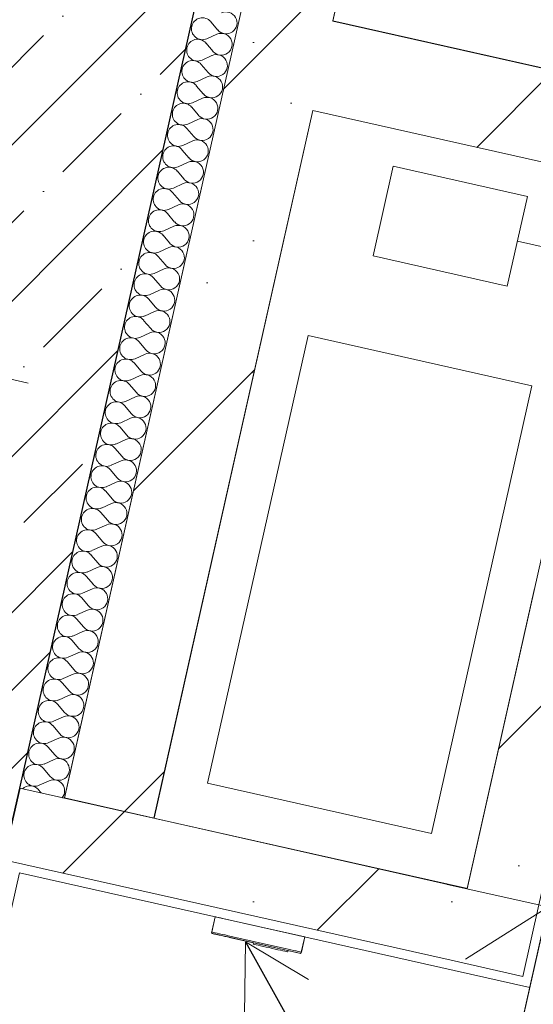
# Model space of a CAD drawing. Header units: millimetres. Extents: x -7218036 to -6523761, y 6117771 to 6337028.
# Tile 179 of 223: x -7146143 to -7145583, y 6138080 to 6139152. Entities that reach past the tile are written whole.
import ezdxf

# ---------------------------------------------------------------- set-up
doc = ezdxf.new("R2010")
doc.units = ezdxf.units.MM
doc.header["$MEASUREMENT"] = 0
for name, color, linetype in [('S - квартира_помещение.АР', 7, 'Continuous'), ('АР-Мебель_Оборудование_Технология.АР', 7, 'Continuous'), ('АР-Стены_внутренние_пилоны.АР', 7, 'Continuous'), ('АР-Стены_Перегородки_100_.АР', 7, 'Continuous'), ('АР-Чертеж-Размеры.АР', 7, 'Continuous'), ('ИОС-Шахты и отверстия.АР', 7, 'Continuous')]:
    doc.layers.add(name, color=color, linetype=linetype)
for name, color, linetype, lineweight in [('АР-Мебель_Оборудование_Технология.АР_Ном._пера__101', 252, 'Continuous', 0), ('АР-Стены_внутренние_пилоны.АР_Ном._пера__1', 7, 'Continuous', 15), ('АР-Стены_Перегородки_100_.АР_Ном._пера__1', 7, 'Continuous', 15), ('АР-Чертеж-Размеры.АР_Ном._пера__1', 7, 'Continuous', 0), ('ИОС-Шахты и отверстия.АР_Ном._пера__1', 7, 'Continuous', 0)]:
    doc.layers.add(name, color=color, linetype=linetype, lineweight=lineweight)
doc.styles.add('РЎР“Р•РќР•Р\xa0Р\x98Р\xa0_РЎРўР\x98Р›Р¬_2', font='GOTHIC.TTF')
doc.dimstyles.new('СГЕНЕРИР_СТИЛЬ__1', dxfattribs={"dimtxt": 150, "dimasz": 142.5, "dimexe": 0.18, "dimexo": 0.0625, "dimgap": 0, "dimtad": 1, "dimdec": 0, "dimzin": 0, "dimdsep": 46, "dimtxsty": 'РЎР“Р•РќР•Р\xa0Р\x98Р\xa0_РЎРўР\x98Р›Р¬_2', "dimblk": 'ARROWHEAD_6', "dimblk1": 'ARROWHEAD_6', "dimblk2": 'ARROWHEAD_6', "dimcen": 0.09, "dimse1": 1, "dimse2": 1, "dimclrd": 7, "dimclre": 7, "dimclrt": 7, "dimazin": 0, "dimtfac": 1, "dimtdec": 4, "dimtmove": 0, "dimatfit": 3, "dimfxl": 1, "dimtolj": 1, "dimtzin": 0, "dimarcsym": 0})
doc.dimstyles.new('СГЕНЕРИР_СТИЛЬ__6', dxfattribs={"dimtxt": 0.18, "dimasz": 76, "dimexe": 0.18, "dimexo": 0.0625, "dimgap": 0, "dimtad": 0, "dimtih": 1, "dimtoh": 1, "dimdec": 4, "dimzin": 0, "dimdsep": 46, "dimcen": 0.09, "dimadec": 0, "dimazin": 0, "dimtfac": 1, "dimtdec": 4, "dimtmove": 0, "dimatfit": 3, "dimldrblk": 'ARROWHEAD_14', "dimfxl": 1, "dimtolj": 1, "dimtzin": 0, "dimarcsym": 0})
pattern_1 = [(45, (-6566190.34, 6562677.8), (-84.852814, 84.852814), []), (45, (-6566232.77, 6562720.22), (-84.852814, 84.852814), [90, -30, 0, -30])]
pattern_2 = [(45, (-6566190.34, 6562677.8), (-169.70563, 169.70563), []), (90, (-6566360.05, 6562847.5), (-216, 0), [0, -144, 0, -216]), (155, (-6566190.34, 6563017.2), (91.285545, 195.76248), [0, -105.6, 0, -182.4])]
pattern_3 = [(45, (-6566190.34, 6563027.8), (-111.369318, 111.369318), [0, -105, 0, -157.5]), (110, (-6565840.34, 6563027.8), (148.001588, 53.868173), [0, -77, 0, -133])]

# ---------------------------------------------------------------- blocks, each defined once
blk = doc.blocks.new('Стена_68_7', base_point=(-7145114, 6143352.3))
at = {"layer": 'АР-Стены_внутренние_пилоны.АР', "linetype": 'Continuous', "lineweight": 0, "true_color": 0x000000}
h = blk.add_hatch(dxfattribs=at)
h.set_pattern_fill('ЖЕЛЕЗОБЕТОН__PROJECT__0007', color=18, style=0, pattern_type=2)
h.set_pattern_definition(pattern_1)
h.paths.add_polyline_path([(-7145216, 6143354.7), (-7146357.6, 6138271.5), (-7146142.7, 6138315.5), (-7145020.8, 6143310.9)])
at = {"layer": 'АР-Стены_внутренние_пилоны.АР_Ном._пера__1', "color": 7, "linetype": 'Continuous', "lineweight": 30, "flags": 128}
blk.add_lwpolyline([(-7146142.7, 6138315.5), (-7145020.8, 6143310.9)], dxfattribs=at)
blk = doc.blocks.new('*X213', base_point=(-6566190.3, 6562677.8))
at = {"layer": 'АР-Стены_Перегородки_100_.АР_Ном._пера__1', "color": 7, "linetype": 'Continuous', "lineweight": 0}
for p, q in [((-7145926.8, 6139141.1), (-7145934.5, 6139150.2)), ((-7145932, 6139117.9), (-7145939.7, 6139127)), ((-7145927.8, 6139136.5), (-7145938.7, 6139131.6)), ((-7145933.1, 6139113.2), (-7145943.9, 6139108.4)), ((-7145937.2, 6139094.7), (-7145945, 6139103.7)), ((-7145938.3, 6139090), (-7145949.1, 6139085.1)), ((-7145942.4, 6139071.4), (-7145950.2, 6139080.5)), ((-7145943.5, 6139066.8), (-7145954.3, 6139061.9)), ((-7145947.7, 6139048.2), (-7145955.4, 6139057.3)), ((-7145948.7, 6139043.6), (-7145959.6, 6139038.7)), ((-7145952.9, 6139025), (-7145960.6, 6139034)), ((-7145953.9, 6139020.3), (-7145964.8, 6139015.4)), ((-7145958.1, 6139001.7), (-7145965.8, 6139010.8)), ((-7145963.3, 6138978.5), (-7145971, 6138987.6)), ((-7145959.1, 6138997.1), (-7145970, 6138992.2)), ((-7145964.4, 6138973.9), (-7145975.2, 6138969)), ((-7145968.5, 6138955.3), (-7145976.3, 6138964.3)), ((-7145969.6, 6138950.6), (-7145980.4, 6138945.7)), ((-7145973.8, 6138932), (-7145981.5, 6138941.1)), ((-7145974.8, 6138927.4), (-7145985.7, 6138922.5)), ((-7145979, 6138908.8), (-7145986.7, 6138917.9)), ((-7145980, 6138904.2), (-7145990.9, 6138899.3)), ((-7145984.2, 6138885.6), (-7145991.9, 6138894.6)), ((-7145985.2, 6138880.9), (-7145996.1, 6138876.1)), ((-7145989.4, 6138862.4), (-7145997.1, 6138871.4)), ((-7145994.6, 6138839.1), (-7146002.3, 6138848.2)), ((-7145990.4, 6138857.7), (-7146001.3, 6138852.8)), ((-7145995.7, 6138834.5), (-7146006.5, 6138829.6)), ((-7145999.8, 6138815.9), (-7146007.6, 6138824.9)), ((-7146000.9, 6138811.2), (-7146011.7, 6138806.4)), ((-7146005.1, 6138792.7), (-7146012.8, 6138801.7)), ((-7146006.1, 6138788), (-7146017, 6138783.1)), ((-7146010.3, 6138769.4), (-7146018, 6138778.5)), ((-7146011.3, 6138764.8), (-7146022.2, 6138759.9)), ((-7146015.5, 6138746.2), (-7146023.2, 6138755.3)), ((-7146016.5, 6138741.6), (-7146027.4, 6138736.7)), ((-7146020.7, 6138723), (-7146028.4, 6138732)), ((-7146025.9, 6138699.7), (-7146033.7, 6138708.8)), ((-7146021.8, 6138718.3), (-7146032.6, 6138713.4)), ((-7146027, 6138695.1), (-7146037.8, 6138690.2)), ((-7146031.1, 6138676.5), (-7146038.9, 6138685.6)), ((-7146032.2, 6138671.9), (-7146043, 6138667)), ((-7146036.4, 6138653.3), (-7146044.1, 6138662.3)), ((-7146037.4, 6138648.6), (-7146048.3, 6138643.7)), ((-7146041.6, 6138630), (-7146049.3, 6138639.1)), ((-7146042.6, 6138625.4), (-7146053.5, 6138620.5)), ((-7146046.8, 6138606.8), (-7146054.5, 6138615.9)), ((-7146047.8, 6138602.2), (-7146058.7, 6138597.3)), ((-7146052, 6138583.6), (-7146059.7, 6138592.6)), ((-7146057.2, 6138560.4), (-7146065, 6138569.4)), ((-7146053.1, 6138578.9), (-7146063.9, 6138574.1)), ((-7146058.3, 6138555.7), (-7146069.1, 6138550.8)), ((-7146062.4, 6138537.1), (-7146070.2, 6138546.2)), ((-7146063.5, 6138532.5), (-7146074.4, 6138527.6)), ((-7146067.7, 6138513.9), (-7146075.4, 6138522.9)), ((-7146068.7, 6138509.2), (-7146079.6, 6138504.4)), ((-7146072.9, 6138490.7), (-7146080.6, 6138499.7)), ((-7146073.9, 6138486), (-7146084.8, 6138481.1)), ((-7146078.1, 6138467.4), (-7146085.8, 6138476.5)), ((-7146079.1, 6138462.8), (-7146090, 6138457.9)), ((-7146083.3, 6138444.2), (-7146091, 6138453.3)), ((-7146088.5, 6138421), (-7146096.3, 6138430)), ((-7146084.4, 6138439.6), (-7146095.2, 6138434.7)), ((-7146089.6, 6138416.3), (-7146100.4, 6138411.4)), ((-7146093.8, 6138397.7), (-7146101.5, 6138406.8)), ((-7146094.8, 6138393.1), (-7146105.7, 6138388.2)), ((-7146099, 6138374.5), (-7146106.7, 6138383.6)), ((-7146100, 6138369.9), (-7146110.9, 6138365)), ((-7146104.2, 6138351.3), (-7146111.9, 6138360.3)), ((-7146105.2, 6138346.6), (-7146116.1, 6138341.7)), ((-7146109.4, 6138328), (-7146117.1, 6138337.1)), ((-7146110.5, 6138323.4), (-7146121.3, 6138318.5)), ((-7146119.2, 6138310.2), (-7146122.4, 6138313.9))]:
    blk.add_line(p, q, dxfattribs=at)
for centre, start, end in [((-7145917.7, 6139148.9), 220.4718, 114.2116), ((-7145943.6, 6139142.5), 40.4718, 167.3417), ((-7145943.6, 6139142.5), 167.3417, 294.2116), ((-7145923, 6139125.6), 220.4718, 114.2116), ((-7145948.8, 6139119.2), 40.4718, 167.3417), ((-7145948.8, 6139119.2), 167.3417, 294.2116), ((-7145954, 6139096), 40.4718, 167.3417), ((-7145928.2, 6139102.4), 220.4718, 114.2116), ((-7145954, 6139096), 167.3417, 294.2116), ((-7145959.2, 6139072.8), 40.4718, 167.3417), ((-7145933.4, 6139079.2), 220.4718, 114.2116), ((-7145959.2, 6139072.8), 167.3417, 294.2116), ((-7145938.6, 6139055.9), 220.4718, 114.2116), ((-7145964.4, 6139049.5), 167.3417, 294.2116), ((-7145964.4, 6139049.5), 40.4718, 167.3417), ((-7145943.8, 6139032.7), 220.4718, 114.2116), ((-7145969.7, 6139026.3), 40.4718, 167.3417), ((-7145969.7, 6139026.3), 167.3417, 294.2116), ((-7145949, 6139009.5), 220.4718, 114.2116), ((-7145974.9, 6139003.1), 40.4718, 167.3417), ((-7145974.9, 6139003.1), 167.3417, 294.2116), ((-7145954.3, 6138986.2), 220.4718, 114.2116), ((-7145980.1, 6138979.8), 40.4718, 167.3417), ((-7145980.1, 6138979.8), 167.3417, 294.2116), ((-7145985.3, 6138956.6), 40.4718, 167.3417), ((-7145959.5, 6138963), 220.4718, 114.2116), ((-7145985.3, 6138956.6), 167.3417, 294.2116), ((-7145990.5, 6138933.4), 40.4718, 167.3417), ((-7145964.7, 6138939.8), 220.4718, 114.2116), ((-7145990.5, 6138933.4), 167.3417, 294.2116), ((-7145969.9, 6138916.5), 220.4718, 114.2116), ((-7145995.8, 6138910.1), 167.3417, 294.2116), ((-7145995.8, 6138910.1), 40.4718, 167.3417), ((-7145975.1, 6138893.3), 220.4718, 114.2116), ((-7146001, 6138886.9), 40.4718, 167.3417), ((-7146001, 6138886.9), 167.3417, 294.2116), ((-7145980.3, 6138870.1), 220.4718, 114.2116), ((-7146006.2, 6138863.7), 40.4718, 167.3417), ((-7146006.2, 6138863.7), 167.3417, 294.2116), ((-7145985.6, 6138846.9), 220.4718, 114.2116), ((-7146011.4, 6138840.5), 40.4718, 167.3417), ((-7146011.4, 6138840.5), 167.3417, 294.2116), ((-7146016.6, 6138817.2), 40.4718, 167.3417), ((-7145990.8, 6138823.6), 220.4718, 114.2116), ((-7146016.6, 6138817.2), 167.3417, 294.2116), ((-7146021.8, 6138794), 40.4718, 167.3417), ((-7145996, 6138800.4), 220.4718, 114.2116), ((-7146021.8, 6138794), 167.3417, 294.2116), ((-7146001.2, 6138777.2), 220.4718, 114.2116), ((-7146027.1, 6138770.8), 167.3417, 294.2116), ((-7146027.1, 6138770.8), 40.4718, 167.3417), ((-7146006.4, 6138753.9), 220.4718, 114.2116), ((-7146032.3, 6138747.5), 40.4718, 167.3417), ((-7146032.3, 6138747.5), 167.3417, 294.2116), ((-7146011.7, 6138730.7), 220.4718, 114.2116), ((-7146037.5, 6138724.3), 40.4718, 167.3417), ((-7146037.5, 6138724.3), 167.3417, 294.2116), ((-7146016.9, 6138707.5), 220.4718, 114.2116), ((-7146042.7, 6138701.1), 40.4718, 167.3417), ((-7146042.7, 6138701.1), 167.3417, 294.2116), ((-7146047.9, 6138677.8), 40.4718, 167.3417), ((-7146022.1, 6138684.2), 220.4718, 114.2116), ((-7146047.9, 6138677.8), 167.3417, 294.2116), ((-7146053.1, 6138654.6), 40.4718, 167.3417), ((-7146027.3, 6138661), 220.4718, 114.2116), ((-7146053.1, 6138654.6), 167.3417, 294.2116), ((-7146032.5, 6138637.8), 220.4718, 114.2116), ((-7146058.4, 6138631.4), 167.3417, 294.2116), ((-7146058.4, 6138631.4), 40.4718, 167.3417), ((-7146037.7, 6138614.5), 220.4718, 114.2116), ((-7146063.6, 6138608.1), 40.4718, 167.3417), ((-7146063.6, 6138608.1), 167.3417, 294.2116), ((-7146043, 6138591.3), 220.4718, 114.2116), ((-7146068.8, 6138584.9), 40.4718, 167.3417), ((-7146068.8, 6138584.9), 167.3417, 294.2116), ((-7146048.2, 6138568.1), 220.4718, 114.2116), ((-7146074, 6138561.7), 40.4718, 167.3417), ((-7146074, 6138561.7), 167.3417, 294.2116), ((-7146079.2, 6138538.5), 40.4718, 167.3417), ((-7146053.4, 6138544.9), 220.4718, 114.2116), ((-7146079.2, 6138538.5), 167.3417, 294.2116), ((-7146084.5, 6138515.2), 40.4718, 167.3417), ((-7146058.6, 6138521.6), 220.4718, 114.2116), ((-7146084.5, 6138515.2), 167.3417, 294.2116), ((-7146063.8, 6138498.4), 220.4718, 114.2116), ((-7146089.7, 6138492), 167.3417, 294.2116), ((-7146089.7, 6138492), 40.4718, 167.3417), ((-7146069, 6138475.2), 220.4718, 114.2116), ((-7146094.9, 6138468.8), 40.4718, 167.3417), ((-7146094.9, 6138468.8), 167.3417, 294.2116), ((-7146074.3, 6138451.9), 220.4718, 114.2116), ((-7146100.1, 6138445.5), 40.4718, 167.3417), ((-7146100.1, 6138445.5), 167.3417, 294.2116), ((-7146079.5, 6138428.7), 220.4718, 114.2116), ((-7146105.3, 6138422.3), 40.4718, 167.3417), ((-7146105.3, 6138422.3), 167.3417, 294.2116), ((-7146110.5, 6138399.1), 40.4718, 167.3417), ((-7146084.7, 6138405.5), 220.4718, 114.2116), ((-7146110.5, 6138399.1), 167.3417, 294.2116), ((-7146115.8, 6138375.8), 40.4718, 167.3417), ((-7146089.9, 6138382.2), 220.4718, 114.2116), ((-7146115.8, 6138375.8), 167.3417, 294.2116), ((-7146095.1, 6138359), 220.4718, 114.2116), ((-7146121, 6138352.6), 167.3417, 294.2116), ((-7146121, 6138352.6), 40.4718, 167.3417), ((-7146100.4, 6138335.8), 220.4718, 114.2116), ((-7146126.2, 6138329.4), 40.4718, 167.3417), ((-7146126.2, 6138329.4), 167.3417, 294.2116), ((-7146105.6, 6138312.5), 320.9518, 114.2116), ((-7146131.4, 6138306.1), 40.4718, 133.595)]:
    blk.add_arc(centre, 11.9, start, end, dxfattribs=at)
blk = doc.blocks.new('Стена_75_7', base_point=(-7146118.3, 6138310))
at = {"layer": 'АР-Стены_Перегородки_100_.АР_Ном._пера__1', "color": 7, "linetype": 'Continuous', "lineweight": 0, "flags": 128}
for points in [[(-7145020.8, 6143310.9), (-7146142.7, 6138315.5)], [(-7146094, 6138304.5), (-7144972, 6143299.9)], [(-7146094, 6138304.5), (-7146142.7, 6138315.5)]]:
    blk.add_lwpolyline(points, dxfattribs=at)
at = {"layer": 'АР-Стены_Перегородки_100_.АР', "color": 7, "lineweight": 0}
blk.add_blockref('*X213', (-6566190.3, 6562677.8), dxfattribs=at)
blk = doc.blocks.new('Стена_76_7', base_point=(-7146045.1, 6138293.8))
at = {"layer": 'АР-Стены_Перегородки_100_.АР', "linetype": 'Continuous', "lineweight": 0, "true_color": 0x000000}
h = blk.add_hatch(dxfattribs=at)
h.set_pattern_fill('БУТ__50__0007', color=18, style=0, pattern_type=2)
h.set_pattern_definition(pattern_2)
h.paths.add_polyline_path([(-7145996.3, 6138282.8), (-7145593.2, 6140077.9), (-7145690.7, 6140099.8), (-7146093.9, 6138304.7)])
at = {"layer": 'АР-Стены_Перегородки_100_.АР_Ном._пера__1', "color": 7, "linetype": 'Continuous', "lineweight": 15, "flags": 128}
for points in [[(-7145690.7, 6140099.8), (-7146093.9, 6138304.7)], [(-7145801.4, 6139150.9), (-7145601.9, 6140038.8)], [(-7145996.3, 6138282.8), (-7145823.3, 6139053.4)], [(-7146093.9, 6138304.7), (-7145996.3, 6138282.8)]]:
    blk.add_lwpolyline(points, dxfattribs=at)
blk = doc.blocks.new('Стена_103_7', base_point=(-7145861.1, 6139113.1))
at = {"layer": 'АР-Стены_внутренние_пилоны.АР', "linetype": 'Continuous', "lineweight": 0, "true_color": 0x000000}
h = blk.add_hatch(dxfattribs=at)
h.set_pattern_fill('БУТ__50__0007', color=18, style=0, pattern_type=2)
h.set_pattern_definition(pattern_2)
h.paths.add_polyline_path([(-7145823.3, 6139053.4), (-7145481.8, 6138976.7), (-7145459.9, 6139074.2), (-7145801.4, 6139150.9)])
at = {"layer": 'АР-Стены_внутренние_пилоны.АР_Ном._пера__1', "color": 7, "linetype": 'Continuous', "lineweight": 15, "flags": 128}
for points in [[(-7145459.9, 6139074.2), (-7145801.4, 6139150.9)], [(-7145481.8, 6138976.7), (-7145459.9, 6139074.2)], [(-7145823.3, 6139053.4), (-7145481.8, 6138976.7)]]:
    blk.add_lwpolyline(points, dxfattribs=at)
blk = doc.blocks.new('Стена_108_7', base_point=(-7145624.7, 6138158.1))
at = {"layer": 'АР-Стены_Перегородки_100_.АР', "linetype": 'Continuous', "lineweight": 0, "true_color": 0x000000}
h = blk.add_hatch(dxfattribs=at)
h.set_pattern_fill('БУТ__50__0007', color=18, style=0, pattern_type=2)
h.set_pattern_definition(pattern_2)
h.paths.add_polyline_path([(-7145654.9, 6138205.9), (-7146142.7, 6138315.5), (-7146160.3, 6138237.4), (-7145672.4, 6138127.9)])
h = blk.add_hatch(dxfattribs=at)
h.set_pattern_fill('ШТУКАТУРКА__ГИПС_01_0007', color=18, style=0, pattern_type=2)
h.set_pattern_definition(pattern_3)
h.paths.add_polyline_path([(-7146140.7, 6138233), (-7146160.3, 6138237.4), (-7146162.4, 6138227.6), (-7146142.9, 6138223.3)])
h = blk.add_hatch(dxfattribs=at)
h.set_pattern_fill('ШТУКАТУРКА__ГИПС_01_0007', color=18, style=0, pattern_type=2)
h.set_pattern_definition(pattern_3)
h.paths.add_polyline_path([(-7146140.7, 6138233), (-7146142.9, 6138223.3), (-7145596.6, 6138100.6), (-7145594.4, 6138110.3)])
h = blk.add_hatch(dxfattribs=at)
h.set_pattern_fill('БУТ__50__0007', color=18, style=0, pattern_type=2)
h.set_pattern_definition(pattern_2)
h.paths.add_polyline_path([(-7145672.4, 6138127.9), (-7145594.4, 6138110.3), (-7145654.9, 6138205.9)])
h = blk.add_hatch(dxfattribs=at)
h.set_pattern_fill('БУТ__50__0007', color=18, style=0, pattern_type=2)
h.set_pattern_definition(pattern_2)
h.paths.add_polyline_path([(-7145654.9, 6138205.9), (-7145594.4, 6138110.3), (-7145576.9, 6138188.4)])
h = blk.add_hatch(dxfattribs=at)
h.set_pattern_fill('ШТУКАТУРКА__ГИПС_01_0007', color=18, style=0, pattern_type=2)
h.set_pattern_definition(pattern_3)
h.paths.add_polyline_path([(-7145594.4, 6138110.3), (-7145596.6, 6138100.6), (-7145586.8, 6138098.4)])
h = blk.add_hatch(dxfattribs=at)
h.set_pattern_fill('ШТУКАТУРКА__ГИПС_01_0007', color=18, style=0, pattern_type=2)
h.set_pattern_definition(pattern_3)
h.paths.add_polyline_path([(-7145594.4, 6138110.3), (-7145586.8, 6138098.4), (-7145584.6, 6138108.1)])
at = {"layer": 'АР-Стены_Перегородки_100_.АР_Ном._пера__1', "color": 7, "linetype": 'Continuous', "lineweight": 30}
for p, q in [((-7146142.7, 6138315.5), (-7146160.3, 6138237.4)), ((-7146142.7, 6138315.5), (-7146160.3, 6138237.4)), ((-7146160.3, 6138237.4), (-7146142.7, 6138315.5)), ((-7146160.3, 6138237.4), (-7146162.5, 6138227.7)), ((-7146160.3, 6138237.4), (-7146162.5, 6138227.7)), ((-7146162.4, 6138227.6), (-7146160.3, 6138237.4))]:
    blk.add_line(p, q, dxfattribs=at)
at = {"layer": 'АР-Стены_Перегородки_100_.АР_Ном._пера__1', "color": 7, "linetype": 'Continuous', "lineweight": 15}
for p, q in [((-7146160.3, 6138237.4), (-7145672.4, 6138127.9)), ((-7145594.4, 6138110.3), (-7145576.9, 6138188.4)), ((-7145672.4, 6138127.9), (-7145594.4, 6138110.3))]:
    blk.add_line(p, q, dxfattribs=at)
at = {"layer": 'АР-Стены_Перегородки_100_.АР_Ном._пера__1', "color": 7, "linetype": 'Continuous', "lineweight": 15, "flags": 128}
blk.add_lwpolyline([(-7145654.9, 6138205.9), (-7146142.7, 6138315.5)], dxfattribs=at)
at = {"layer": 'АР-Стены_Перегородки_100_.АР_Ном._пера__1', "color": 7, "linetype": 'Continuous', "lineweight": 0, "flags": 128}
for points in [[(-7146142.9, 6138223.3), (-7145586.8, 6138098.4)], [(-7145586.8, 6138098.4), (-7145584.6, 6138108.1)]]:
    blk.add_lwpolyline(points, dxfattribs=at)
blk = doc.blocks.new('Стена_109_7', base_point=(-7145533.7, 6138563))
at = {"layer": 'АР-Стены_Перегородки_100_.АР', "linetype": 'Continuous', "lineweight": 0, "true_color": 0x000000}
h = blk.add_hatch(dxfattribs=at)
h.set_pattern_fill('БУТ__50__0007', color=18, style=0, pattern_type=2)
h.set_pattern_definition(pattern_2)
h.paths.add_polyline_path([(-7145581.5, 6138532.8), (-7145654.9, 6138205.9), (-7145576.9, 6138188.4), (-7145503.4, 6138515.3)])
h = blk.add_hatch(dxfattribs=at)
h.set_pattern_fill('ШТУКАТУРКА__ГИПС_01_0007', color=18, style=0, pattern_type=2)
h.set_pattern_definition(pattern_3)
h.paths.add_polyline_path([(-7145505.6, 6138505.5), (-7145594.4, 6138110.3), (-7145584.6, 6138108.1), (-7145495.9, 6138503.3)])
at = {"layer": 'АР-Стены_Перегородки_100_.АР_Ном._пера__1', "color": 7, "linetype": 'Continuous', "lineweight": 15}
for p, q in [((-7145503.4, 6138515.3), (-7145505.6, 6138505.5)), ((-7145576.9, 6138188.4), (-7145505.6, 6138505.5)), ((-7145594.4, 6138110.3), (-7145576.9, 6138188.4))]:
    blk.add_line(p, q, dxfattribs=at)
at = {"layer": 'АР-Стены_Перегородки_100_.АР_Ном._пера__1', "color": 7, "linetype": 'Continuous', "lineweight": 15, "flags": 128}
blk.add_lwpolyline([(-7145581.5, 6138532.8), (-7145654.9, 6138205.9)], dxfattribs=at)
at = {"layer": 'АР-Стены_Перегородки_100_.АР_Ном._пера__1', "color": 7, "linetype": 'Continuous', "lineweight": 0, "flags": 128}
blk.add_lwpolyline([(-7145584.6, 6138108.1), (-7145495.9, 6138503.3)], dxfattribs=at)
blk = doc.blocks.new('Гардероб Нестандартный 23[26]_7', base_point=(-7145495.9, 6138503.3))
at = {"layer": 'АР-Мебель_Оборудование_Технология.АР_Ном._пера__101', "color": 252, "linetype": 'Continuous', "lineweight": 0, "flags": 128}
blk.add_lwpolyline([(-7145495.9, 6138503.3), (-7143739.3, 6138108.8), (-7143870.7, 6137523.4), (-7145627.3, 6137917.9)], close=True, dxfattribs=at)
blk = doc.blocks.new('Дверной звонок[58]_7', base_point=(-7145929.7, 6138175.4))
at = {"layer": 'АР-Мебель_Оборудование_Технология.АР_Ном._пера__101', "color": 252, "linetype": 'Continuous', "lineweight": 0}
for p, q in [((-7145929.7, 6138175.4), (-7145933.4, 6138158.7)), ((-7145929.7, 6138175.4), (-7145929.1, 6138175.2)), ((-7145929.1, 6138175.2), (-7145927.9, 6138175)), ((-7145927.9, 6138175), (-7145926.2, 6138174.6)), ((-7145926.2, 6138174.6), (-7145924, 6138174.1)), ((-7145924, 6138174.1), (-7145921.4, 6138173.5)), ((-7145921.4, 6138173.5), (-7145918.4, 6138172.8)), ((-7145918.4, 6138172.8), (-7145915.2, 6138172.1)), ((-7145915.2, 6138172.1), (-7145911.9, 6138171.4)), ((-7145911.9, 6138171.4), (-7145910.1, 6138171)), ((-7145910.1, 6138171), (-7145851.6, 6138157.8)), ((-7145933.4, 6138158.7), (-7145933.7, 6138157.3)), ((-7145933.7, 6138157.3), (-7145933.1, 6138157.1)), ((-7145933.4, 6138158.7), (-7145932.8, 6138158.6)), ((-7145933.1, 6138157.1), (-7145932, 6138156.9)), ((-7145932.8, 6138158.6), (-7145931.6, 6138158.3)), ((-7145932, 6138156.9), (-7145930.3, 6138156.5)), ((-7145931.6, 6138158.3), (-7145929.9, 6138157.9)), ((-7145930.3, 6138156.5), (-7145928.1, 6138156)), ((-7145929.9, 6138157.9), (-7145927.7, 6138157.4)), ((-7145928.1, 6138156), (-7145925.4, 6138155.4)), ((-7145927.7, 6138157.4), (-7145925.1, 6138156.9)), ((-7145925.4, 6138155.4), (-7145922.5, 6138154.8)), ((-7145925.1, 6138156.9), (-7145922.2, 6138156.2)), ((-7145922.5, 6138154.8), (-7145919.3, 6138154)), ((-7145922.2, 6138156.2), (-7145919, 6138155.5)), ((-7145919.3, 6138154), (-7145915.9, 6138153.3)), ((-7145919, 6138155.5), (-7145915.6, 6138154.7)), ((-7145915.9, 6138153.3), (-7145914.2, 6138152.9)), ((-7145915.6, 6138154.7), (-7145913.9, 6138154.3)), ((-7145914.2, 6138152.9), (-7145855.7, 6138139.8)), ((-7145913.9, 6138154.3), (-7145855.3, 6138141.2)), ((-7145851.6, 6138157.8), (-7145849.9, 6138157.5)), ((-7145849.9, 6138157.5), (-7145846.5, 6138156.7)), ((-7145846.5, 6138156.7), (-7145843.3, 6138156)), ((-7145843.3, 6138156), (-7145840.4, 6138155.3)), ((-7145840.4, 6138155.3), (-7145837.8, 6138154.7)), ((-7145837.8, 6138154.7), (-7145835.6, 6138154.2)), ((-7145832.1, 6138153.5), (-7145835.8, 6138136.8)), ((-7145835.6, 6138154.2), (-7145833.9, 6138153.9)), ((-7145833.9, 6138153.9), (-7145832.7, 6138153.6)), ((-7145832.7, 6138153.6), (-7145832.1, 6138153.5)), ((-7145888, 6138147), (-7145888.3, 6138145.6)), ((-7145888.3, 6138145.6), (-7145887.7, 6138145.4)), ((-7145887.7, 6138145.4), (-7145886.6, 6138145.2)), ((-7145886.6, 6138145.2), (-7145884.9, 6138144.8)), ((-7145884.9, 6138144.8), (-7145882.8, 6138144.3)), ((-7145882.8, 6138144.3), (-7145880.2, 6138143.8)), ((-7145880.2, 6138143.8), (-7145877.4, 6138143.1)), ((-7145877.4, 6138143.1), (-7145874.3, 6138142.4)), ((-7145874.3, 6138142.4), (-7145871, 6138141.7)), ((-7145871, 6138141.7), (-7145867.7, 6138140.9)), ((-7145867.7, 6138140.9), (-7145864.4, 6138140.2)), ((-7145864.4, 6138140.2), (-7145861.3, 6138139.5)), ((-7145861.3, 6138139.5), (-7145858.4, 6138138.9)), ((-7145855.7, 6138139.8), (-7145854, 6138139.4)), ((-7145855.3, 6138141.2), (-7145853.6, 6138140.8)), ((-7145853.6, 6138140.8), (-7145850.3, 6138140)), ((-7145850.3, 6138140), (-7145847.1, 6138139.3)), ((-7145858.4, 6138138.9), (-7145855.9, 6138138.3)), ((-7145855.9, 6138138.3), (-7145853.7, 6138137.8)), ((-7145854, 6138139.4), (-7145850.6, 6138138.6)), ((-7145853.7, 6138137.8), (-7145852.1, 6138137.4)), ((-7145852.1, 6138137.4), (-7145851, 6138137.2)), ((-7145851, 6138137.2), (-7145850.4, 6138137.1)), ((-7145850.6, 6138138.6), (-7145847.4, 6138137.9)), ((-7145850.1, 6138138.5), (-7145850.4, 6138137.1)), ((-7145847.4, 6138137.9), (-7145844.4, 6138137.2)), ((-7145847.1, 6138139.3), (-7145844.1, 6138138.7)), ((-7145844.4, 6138137.2), (-7145841.8, 6138136.6)), ((-7145844.1, 6138138.7), (-7145841.5, 6138138.1)), ((-7145841.8, 6138136.6), (-7145839.6, 6138136.1)), ((-7145841.5, 6138138.1), (-7145839.3, 6138137.6)), ((-7145839.6, 6138136.1), (-7145837.9, 6138135.8)), ((-7145839.3, 6138137.6), (-7145837.6, 6138137.2)), ((-7145837.9, 6138135.8), (-7145836.7, 6138135.5)), ((-7145837.6, 6138137.2), (-7145836.4, 6138136.9)), ((-7145836.7, 6138135.5), (-7145836.2, 6138135.4)), ((-7145836.4, 6138136.9), (-7145835.8, 6138136.8)), ((-7145835.8, 6138136.8), (-7145836.2, 6138135.4))]:
    blk.add_line(p, q, dxfattribs=at)
at = {"layer": 'АР-Мебель_Оборудование_Технология.АР_Ном._пера__101', "color": 252, "linetype": 'Continuous', "lineweight": 0, "flags": 128}
for points in [[(-7145933.7, 6138157.3), (-7145836.2, 6138135.4), (-7145832.1, 6138153.5), (-7145929.7, 6138175.4)], [(-7145855.7, 6138139.8), (-7145854, 6138139.4), (-7145850.6, 6138138.6), (-7145850.1, 6138138.5), (-7145850.4, 6138137.1), (-7145851, 6138137.2), (-7145852.1, 6138137.4), (-7145853.7, 6138137.8), (-7145855.9, 6138138.3), (-7145858.4, 6138138.9), (-7145861.3, 6138139.5), (-7145864.4, 6138140.2), (-7145867.7, 6138140.9), (-7145871, 6138141.7), (-7145874.3, 6138142.4), (-7145877.4, 6138143.1), (-7145880.2, 6138143.8), (-7145882.8, 6138144.3), (-7145884.9, 6138144.8), (-7145886.6, 6138145.2), (-7145887.7, 6138145.4), (-7145888.3, 6138145.6), (-7145888, 6138147)]]:
    blk.add_lwpolyline(points, close=True, dxfattribs=at)
blk = doc.blocks.new('*D518', base_point=(-6566190.3, 6562677.8))
at = {"layer": 'АР-Чертеж-Размеры.АР_Ном._пера__1', "color": 7, "linetype": 'Continuous', "lineweight": 0, "transparency": 16777216}
for p, q in [((-7146992.9, 6139093.7), (-7147054.5, 6138819.3)), ((-7146934.1, 6139013.2), (-7147113.3, 6138899.8)), ((-7147023.7, 6138956.5), (-7147133.4, 6138981.2)), ((-7146243.1, 6138781.2), (-7147023.7, 6138956.5)), ((-7146212.3, 6138918.4), (-7146273.9, 6138644)), ((-7146332.7, 6138724.5), (-7146153.5, 6138837.9)), ((-7146133.4, 6138756.5), (-7146243.1, 6138781.2))]:
    blk.add_line(p, q, dxfattribs=at)
at = {"layer": 'АР-Чертеж-Размеры.АР_Ном._пера__1', "color": 7, "lineweight": 0, "transparency": 16777216, "insert": (-7146798.6, 6138936.7), "char_height": 150, "attachment_point": 7, "rotation": 347.3417, "style": 'РЎР“Р•РќР•Р\xa0Р\x98Р\xa0_РЎРўР\x98Р›Р¬_2'}
blk.add_mtext('\\A1;{\\pql;\\fCentury Gothic|b0|i0|c204|p0;\\W1.000000;800}', dxfattribs=at)
blk = doc.blocks.new('ARROWHEAD_6')
at = {"color": 0, "linetype": 'Continuous', "lineweight": 0}
for p, q in [((-0.5, -0.5), (0.5, 0.5)), ((0, 0), (-1, 0))]:
    blk.add_line(p, q, dxfattribs=at)
blk = doc.blocks.new('*D622', base_point=(-6566190.3, 6562677.8))
at = {"layer": 'АР-Чертеж-Размеры.АР_Ном._пера__1', "color": 7, "linetype": 'Continuous', "lineweight": 0, "transparency": 16777216}
for p, q in [((-7145598, 6138048.8), (-7145536.3, 6138323.2)), ((-7145477.5, 6138242.7), (-7145656.8, 6138129.2)), ((-7145676.9, 6138210.6), (-7145567.1, 6138186)), ((-7145567.1, 6138186), (-7143810.5, 6137791.5)), ((-7143841.4, 6137654.2), (-7143779.7, 6137928.7)), ((-7143900.1, 6137734.7), (-7143720.9, 6137848.2)), ((-7143810.5, 6137791.5), (-7143700.8, 6137766.8))]:
    blk.add_line(p, q, dxfattribs=at)
at = {"layer": 'АР-Чертеж-Размеры.АР_Ном._пера__1', "color": 7, "lineweight": 0, "transparency": 16777216, "insert": (-7144940.2, 6138075.9), "char_height": 150, "attachment_point": 7, "rotation": 347.3424, "style": 'РЎР“Р•РќР•Р\xa0Р\x98Р\xa0_РЎРўР\x98Р›Р¬_2'}
blk.add_mtext('\\A1;{\\pql;\\fCentury Gothic|b0|i0|c204|p0;\\W1.000000;1\xa0800}', dxfattribs=at)
blk = doc.blocks.new('ARROWHEAD_14')
at = {"color": 0, "linetype": 'Continuous', "lineweight": 0}
blk.add_line((0, 0), (-1, 0), dxfattribs=at)
at = {"color": 0, "linetype": 'Continuous', "lineweight": 0, "flags": 128}
blk.add_lwpolyline([(-0.9093, 0.525), (0, 0), (-0.9093, -0.525)], dxfattribs=at)
blk = doc.blocks.new('Стена_172_7', base_point=(-7146249.1, 6138298.3))
at = {"layer": 'АР-Стены_внутренние_пилоны.АР', "linetype": 'Continuous', "lineweight": 0, "true_color": 0x000000}
h = blk.add_hatch(dxfattribs=at)
h.set_pattern_fill('ЖЕЛЕЗОБЕТОН__PROJECT__0007', color=18, style=0, pattern_type=2)
h.set_pattern_definition(pattern_1)
h.paths.add_polyline_path([(-7146142.7, 6138315.5), (-7146160.3, 6138237.4), (-7146160.3, 6138237.4), (-7146142.7, 6138315.5)])
at = {"layer": 'АР-Стены_Перегородки_100_.АР_Ном._пера__1', "color": 7, "linetype": 'Continuous', "lineweight": 30}
blk.add_line((-7146160.3, 6138237.4), (-7146142.7, 6138315.5), dxfattribs=at)
at = {"layer": 'АР-Стены_Перегородки_100_.АР_Ном._пера__1', "color": 7, "linetype": 'Continuous', "lineweight": 15}
blk.add_line((-7146142.7, 6138315.5), (-7146142.7, 6138315.5), dxfattribs=at)
blk = doc.blocks.new('Символ Проема в Полу 21[90]_7', base_point=(-7145735.6, 6139443.6))
at = {"layer": 'ИОС-Шахты и отверстия.АР_Ном._пера__1', "color": 7, "linetype": 'Continuous', "lineweight": 0, "flags": 128}
for points in [[(-7145515.3, 6139332), (-7145508.6, 6139085.2), (-7145801.3, 6139150.9), (-7145735.6, 6139443.6)], [(-7145735.6, 6139443.6), (-7145442.9, 6139377.9), (-7145508.6, 6139085.2), (-7145515.3, 6139332)]]:
    blk.add_lwpolyline(points, close=True, dxfattribs=at)

msp = doc.modelspace()

# ---------------------------------------------------------------- linework, layer by layer
at = {"layer": 'S - квартира_помещение.АР', "color": 254, "linetype": 'Continuous', "lineweight": 0, "true_color": 0xd8d8d8, "flags": 128}
msp.add_lwpolyline([(-7146142.927, 6138223.271), (-7146490.258, 6136676.795), (-7144177.904, 6136157.449), (-7144799.188, 6133391.202), (-7144682.615, 6133365.021), (-7143726.117, 6133150.196), (-7143463.174, 6134320.936), (-7142344.815, 6139297.059), (-7143418.243, 6139538.145), (-7143739.27, 6138108.781), (-7145495.879, 6138503.306), (-7145586.825, 6138098.373)], close=True, dxfattribs=at)
at = {"layer": 'ИОС-Шахты и отверстия.АР_Ном._пера__1', "color": 7, "linetype": 'Continuous', "lineweight": 0}
for points in [[(-7145996.364, 6138282.593), (-7145823.257, 6139053.361), (-7145481.807, 6138976.675), (-7145654.915, 6138205.906)], [(-7145757.672, 6138895.141), (-7145735.759, 6138992.711), (-7145589.404, 6138959.841), (-7145611.318, 6138862.271)], [(-7145828.334, 6138808.518), (-7145937.885, 6138320.737), (-7145693.961, 6138265.954), (-7145584.41, 6138753.735)]]:
    msp.add_lwpolyline(points, close=True, dxfattribs=at)
msp.add_lwpolyline([(-7145600.362, 6138911.053), (-7145312.534, 6138846.408)], dxfattribs=at)

# ---------------------------------------------------------------- block references
at = {"layer": 'АР-Мебель_Оборудование_Технология.АР', "color": 252, "linetype": 'Continuous', "lineweight": 0}
msp.add_blockref('Гардероб Нестандартный 23[26]_7', (-7145495.88, 6138503.304), dxfattribs=at)
at = {"layer": 'АР-Мебель_Оборудование_Технология.АР_Ном._пера__101', "color": 252, "linetype": 'Continuous', "lineweight": 0}
msp.add_blockref('Дверной звонок[58]_7', (-7145929.661, 6138175.368), dxfattribs=at)
at = {"layer": 'АР-Стены_внутренние_пилоны.АР', "color": 7, "lineweight": 0}
for name, p in [('Стена_68_7', (-7145114.011, 6143352.325)), ('Стена_103_7', (-7145861.099, 6139113.104)), ('Стена_172_7', (-7146249.057, 6138298.345))]:
    msp.add_blockref(name, p, dxfattribs=at)
at = {"layer": 'АР-Стены_Перегородки_100_.АР', "color": 7, "lineweight": 0}
for name, p in [('Стена_75_7', (-7146118.343, 6138309.988)), ('Стена_76_7', (-7146045.116, 6138293.776)), ('Стена_109_7', (-7145533.708, 6138563.045)), ('Стена_108_7', (-7145624.653, 6138158.114))]:
    msp.add_blockref(name, p, dxfattribs=at)
at = {"layer": 'ИОС-Шахты и отверстия.АР', "color": 7, "linetype": 'Continuous', "lineweight": 0}
msp.add_blockref('Символ Проема в Полу 21[90]_7', (-7145735.608, 6139443.635), dxfattribs=at)

# ---------------------------------------------------------------- dimensions: what is measured, and where the dimension line sits
at = {"layer": 'АР-Чертеж-Размеры.АР', "color": 7, "linetype": 'Continuous', "lineweight": 0}
for base, p1, p2, angle, picture, middle, turn in [((-7147023.677, 6138956.504), (-7146291.871, 6138564.14), (-7147072.426, 6138739.452), 167.341723, '*D518', (-7146615.082, 6138972.352), 347.341723), ((-7143810.536, 6137791.455), (-7145495.88, 6138503.304), (-7143739.266, 6138108.799), 347.342365, '*D622', (-7144672.695, 6138092.697), 347.342365)]:
    dim = msp.add_linear_dim(base=base, p1=p1, p2=p2, angle=angle, dimstyle='СГЕНЕРИР_СТИЛЬ__1', dxfattribs=at)
    dim.commit()
    dim.dimension.update_dxf_attribs({"geometry": picture, "text_midpoint": middle, "dimtype": 160, "text_rotation": turn})

# ---------------------------------------------------------------- leaders
at = {"layer": 'АР-Мебель_Оборудование_Технология.АР_Ном._пера__101', "color": 252, "linetype": 'Continuous', "lineweight": 0, "annotation_type": 0, "has_hookline": 1, "hookline_direction": 0, "text_width": 509.098, "horizontal_direction": (0.975697, -0.219125, 0)}
msp.add_leader([(-7145896.469, 6138148.102), (-7145755.485, 6137894.041), (-7145681.332, 6137877.388)], dimstyle='СГЕНЕРИР_СТИЛЬ__6', dxfattribs=at)

doc.saveas('drawing.dxf')
